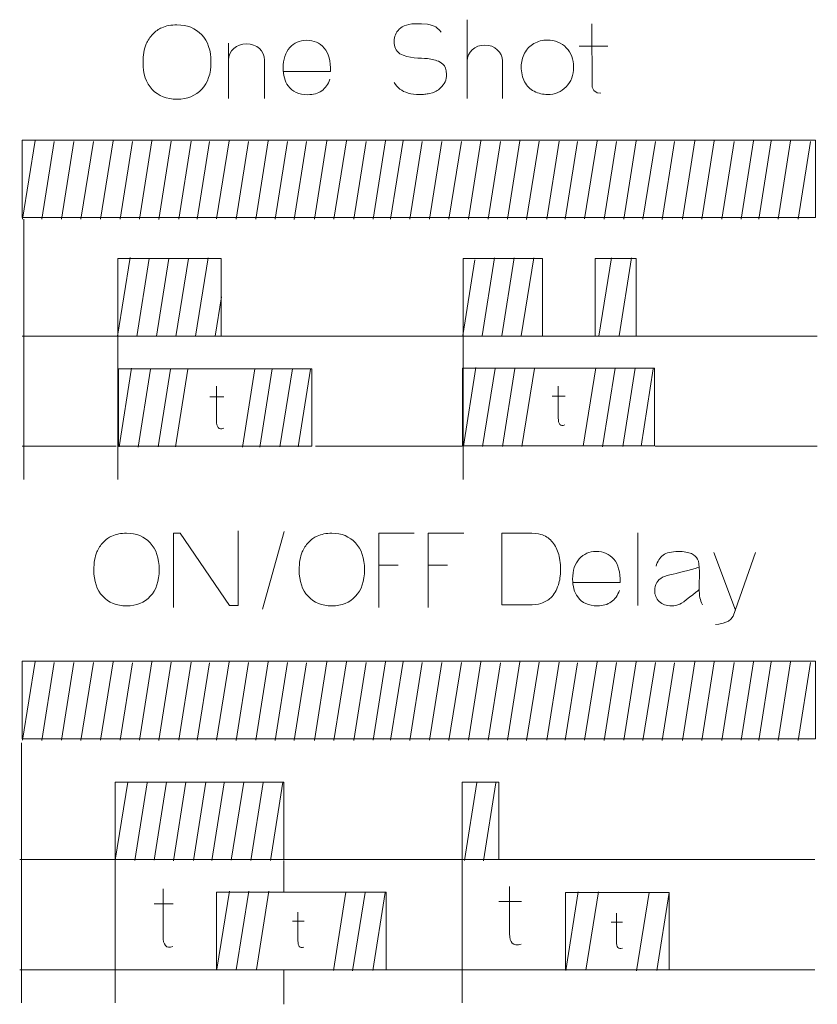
# Model space of a CAD drawing. Header units: millimetres. Extents: x 5 to 192, y 6 to 95.
# Tile 10 of 59: x 49 to 60, y 37 to 51. Entities that reach past the tile are written whole.
import ezdxf

# ---------------------------------------------------------------- set-up
doc = ezdxf.new("R2010")
doc.units = ezdxf.units.MM
doc.header["$MEASUREMENT"] = 0
doc.layers.add('Vrstva 1', color=7, linetype='Continuous')

msp = doc.modelspace()

# ---------------------------------------------------------------- linework, layer by layer
at = {"layer": 'Vrstva 1', "color": 250, "lineweight": 5}
for points, knots in [([(54.876, 50.662), (54.876, 50.662), (54.852, 50.695), (54.852, 50.695), (54.852, 50.695), (54.852, 50.695), (54.817, 50.726), (54.817, 50.726), (54.817, 50.726), (54.817, 50.726), (54.799, 50.739), (54.799, 50.739), (54.799, 50.739), (54.799, 50.739), (54.776, 50.75), (54.776, 50.75), (54.776, 50.75), (54.776, 50.75), (54.748, 50.761), (54.748, 50.761), (54.748, 50.761), (54.748, 50.761), (54.717, 50.77), (54.717, 50.77), (54.717, 50.77), (54.717, 50.77), (54.681, 50.777), (54.681, 50.777), (54.681, 50.777), (54.681, 50.777), (54.596, 50.786), (54.596, 50.786), (54.596, 50.786), (54.596, 50.786), (54.497, 50.786), (54.497, 50.786), (54.497, 50.786), (54.497, 50.786), (54.452, 50.782), (54.452, 50.782), (54.452, 50.782), (54.452, 50.782), (54.411, 50.775), (54.411, 50.775), (54.411, 50.775), (54.411, 50.775), (54.375, 50.765), (54.375, 50.765), (54.375, 50.765), (54.375, 50.765), (54.344, 50.753), (54.344, 50.753), (54.344, 50.753), (54.344, 50.753), (54.316, 50.74), (54.316, 50.74), (54.316, 50.74), (54.316, 50.74), (54.293, 50.725), (54.293, 50.725), (54.293, 50.725), (54.293, 50.725), (54.273, 50.708), (54.273, 50.708), (54.273, 50.708), (54.273, 50.708), (54.255, 50.688), (54.255, 50.688), (54.255, 50.688), (54.255, 50.688), (54.239, 50.668), (54.239, 50.668), (54.239, 50.668), (54.239, 50.668), (54.227, 50.648), (54.227, 50.648), (54.227, 50.648), (54.227, 50.648), (54.216, 50.627), (54.216, 50.627), (54.216, 50.627), (54.216, 50.627), (54.209, 50.606), (54.209, 50.606), (54.209, 50.606), (54.209, 50.606), (54.203, 50.583), (54.203, 50.583), (54.203, 50.583), (54.203, 50.583), (54.2, 50.558), (54.2, 50.558), (54.2, 50.558), (54.2, 50.558), (54.199, 50.531), (54.199, 50.531), (54.199, 50.531), (54.199, 50.531), (54.2, 50.501), (54.2, 50.501), (54.2, 50.501), (54.2, 50.501), (54.204, 50.475), (54.204, 50.475), (54.204, 50.475), (54.204, 50.475), (54.21, 50.451), (54.21, 50.451), (54.21, 50.451), (54.21, 50.451), (54.219, 50.429), (54.219, 50.429), (54.219, 50.429), (54.219, 50.429), (54.23, 50.409), (54.23, 50.409), (54.23, 50.409), (54.23, 50.409), (54.244, 50.39), (54.244, 50.39), (54.244, 50.39), (54.244, 50.39), (54.261, 50.371), (54.261, 50.371), (54.261, 50.371), (54.261, 50.371), (54.283, 50.353), (54.283, 50.353), (54.283, 50.353), (54.401, 50.28), (54.577, 50.294), (54.682, 50.282), (54.682, 50.282), (54.748, 50.268), (54.799, 50.263), (54.864, 50.232), (54.864, 50.232), (54.864, 50.232), (54.902, 50.203), (54.902, 50.203), (54.902, 50.203), (54.902, 50.203), (54.925, 50.176), (54.925, 50.176), (54.925, 50.176), (54.925, 50.176), (54.942, 50.144), (54.942, 50.144), (54.942, 50.144), (54.942, 50.144), (54.952, 50.103), (54.952, 50.103), (54.952, 50.103), (54.952, 50.103), (54.956, 50.052), (54.956, 50.052), (54.956, 50.052), (54.956, 50.052), (54.955, 50.024), (54.955, 50.024), (54.955, 50.024), (54.955, 50.024), (54.951, 49.998), (54.951, 49.998), (54.951, 49.998), (54.951, 49.998), (54.944, 49.972), (54.944, 49.972), (54.944, 49.972), (54.944, 49.972), (54.935, 49.948), (54.935, 49.948), (54.935, 49.948), (54.935, 49.948), (54.923, 49.924), (54.923, 49.924), (54.923, 49.924), (54.923, 49.924), (54.908, 49.901), (54.908, 49.901), (54.908, 49.901), (54.908, 49.901), (54.89, 49.877), (54.89, 49.877), (54.89, 49.877), (54.89, 49.877), (54.856, 49.843), (54.856, 49.843), (54.856, 49.843), (54.834, 49.826), (54.812, 49.813), (54.788, 49.801), (54.788, 49.801), (54.788, 49.801), (54.753, 49.788), (54.753, 49.788), (54.753, 49.788), (54.753, 49.788), (54.709, 49.777), (54.709, 49.777), (54.709, 49.777), (54.686, 49.772), (54.664, 49.769), (54.641, 49.766), (54.641, 49.766), (54.618, 49.765), (54.595, 49.763), (54.571, 49.763), (54.571, 49.763), (54.571, 49.763), (54.523, 49.764), (54.523, 49.764), (54.523, 49.764), (54.523, 49.764), (54.479, 49.768), (54.479, 49.768), (54.479, 49.768), (54.479, 49.768), (54.438, 49.775), (54.438, 49.775), (54.438, 49.775), (54.438, 49.775), (54.401, 49.784), (54.401, 49.784), (54.401, 49.784), (54.401, 49.784), (54.367, 49.795), (54.367, 49.795), (54.367, 49.795), (54.367, 49.795), (54.336, 49.809), (54.336, 49.809), (54.336, 49.809), (54.336, 49.809), (54.308, 49.825), (54.308, 49.825), (54.308, 49.825), (54.308, 49.825), (54.283, 49.842), (54.283, 49.842), (54.283, 49.842), (54.283, 49.842), (54.259, 49.862), (54.259, 49.862), (54.259, 49.862), (54.259, 49.862), (54.238, 49.883), (54.238, 49.883), (54.238, 49.883), (54.238, 49.883), (54.22, 49.906), (54.22, 49.906), (54.22, 49.906), (54.22, 49.906), (54.201, 49.935), (54.201, 49.935)], [0, 0, 0, 0, 0.015625, 0.015625, 0.015625, 0.015625, 0.03125, 0.03125, 0.03125, 0.03125, 0.046875, 0.046875, 0.046875, 0.046875, 0.0625, 0.0625, 0.0625, 0.0625, 0.078125, 0.078125, 0.078125, 0.078125, 0.09375, 0.09375, 0.09375, 0.09375, 0.109375, 0.109375, 0.109375, 0.109375, 0.125, 0.125, 0.125, 0.125, 0.140625, 0.140625, 0.140625, 0.140625, 0.15625, 0.15625, 0.15625, 0.15625, 0.171875, 0.171875, 0.171875, 0.171875, 0.1875, 0.1875, 0.1875, 0.1875, 0.203125, 0.203125, 0.203125, 0.203125, 0.21875, 0.21875, 0.21875, 0.21875, 0.234375, 0.234375, 0.234375, 0.234375, 0.25, 0.25, 0.25, 0.25, 0.265625, 0.265625, 0.265625, 0.265625, 0.28125, 0.28125, 0.28125, 0.28125, 0.296875, 0.296875, 0.296875, 0.296875, 0.3125, 0.3125, 0.3125, 0.3125, 0.328125, 0.328125, 0.328125, 0.328125, 0.34375, 0.34375, 0.34375, 0.34375, 0.359375, 0.359375, 0.359375, 0.359375, 0.375, 0.375, 0.375, 0.375, 0.390625, 0.390625, 0.390625, 0.390625, 0.40625, 0.40625, 0.40625, 0.40625, 0.421875, 0.421875, 0.421875, 0.421875, 0.4375, 0.4375, 0.4375, 0.4375, 0.453125, 0.453125, 0.453125, 0.453125, 0.46875, 0.46875, 0.46875, 0.46875, 0.484375, 0.484375, 0.484375, 0.484375, 0.5, 0.5, 0.5, 0.5, 0.515625, 0.515625, 0.515625, 0.515625, 0.53125, 0.53125, 0.53125, 0.53125, 0.546875, 0.546875, 0.546875, 0.546875, 0.5625, 0.5625, 0.5625, 0.5625, 0.578125, 0.578125, 0.578125, 0.578125, 0.59375, 0.59375, 0.59375, 0.59375, 0.609375, 0.609375, 0.609375, 0.609375, 0.625, 0.625, 0.625, 0.625, 0.640625, 0.640625, 0.640625, 0.640625, 0.65625, 0.65625, 0.65625, 0.65625, 0.671875, 0.671875, 0.671875, 0.671875, 0.6875, 0.6875, 0.6875, 0.6875, 0.703125, 0.703125, 0.703125, 0.703125, 0.71875, 0.71875, 0.71875, 0.71875, 0.734375, 0.734375, 0.734375, 0.734375, 0.75, 0.75, 0.75, 0.75, 0.765625, 0.765625, 0.765625, 0.765625, 0.78125, 0.78125, 0.78125, 0.78125, 0.796875, 0.796875, 0.796875, 0.796875, 0.8125, 0.8125, 0.8125, 0.8125, 0.828125, 0.828125, 0.828125, 0.828125, 0.84375, 0.84375, 0.84375, 0.84375, 0.859375, 0.859375, 0.859375, 0.859375, 0.875, 0.875, 0.875, 0.875, 0.890625, 0.890625, 0.890625, 0.890625, 0.90625, 0.90625, 0.90625, 0.90625, 0.921875, 0.921875, 0.921875, 0.921875, 0.9375, 0.9375, 0.9375, 0.9375, 0.953125, 0.953125, 0.953125, 0.953125, 0.96875, 0.96875, 0.96875, 0.96875, 0.984375, 0.984375, 0.984375, 0.984375, 1, 1, 1, 1]), ([(57.056, 50.786), (57.056, 50.786), (57.06, 49.869), (57.06, 49.869), (57.06, 49.869), (57.06, 49.869), (57.087, 49.822), (57.087, 49.822), (57.087, 49.822), (57.087, 49.822), (57.134, 49.789), (57.134, 49.789), (57.134, 49.789), (57.134, 49.789), (57.187, 49.782), (57.187, 49.782)], [0, 0, 0, 0, 0.25, 0.25, 0.25, 0.25, 0.5, 0.5, 0.5, 0.5, 0.75, 0.75, 0.75, 0.75, 1, 1, 1, 1]), ([(50.569, 50.226), (50.569, 50.332), (50.584, 50.421), (50.615, 50.493), (50.615, 50.493), (50.638, 50.545), (50.669, 50.593), (50.709, 50.635), (50.709, 50.635), (50.749, 50.677), (50.793, 50.708), (50.84, 50.728), (50.84, 50.728), (50.903, 50.756), (50.976, 50.769), (51.059, 50.769), (51.059, 50.769), (51.208, 50.769), (51.327, 50.722), (51.417, 50.627), (51.417, 50.627), (51.506, 50.532), (51.551, 50.4), (51.551, 50.231), (51.551, 50.231), (51.551, 50.064), (51.506, 49.933), (51.418, 49.838), (51.418, 49.838), (51.329, 49.744), (51.21, 49.696), (51.061, 49.696), (51.061, 49.696), (50.911, 49.696), (50.791, 49.743), (50.702, 49.837), (50.702, 49.837), (50.613, 49.932), (50.569, 50.061), (50.569, 50.226)], [0, 0, 0, 0, 0.1, 0.1, 0.1, 0.1, 0.2, 0.2, 0.2, 0.2, 0.3, 0.3, 0.3, 0.3, 0.4, 0.4, 0.4, 0.4, 0.5, 0.5, 0.5, 0.5, 0.6, 0.6, 0.6, 0.6, 0.7, 0.7, 0.7, 0.7, 0.8, 0.8, 0.8, 0.8, 0.9, 0.9, 0.9, 0.9, 1, 1, 1, 1]), ([(53.269, 49.983), (53.244, 49.91), (53.204, 49.855), (53.151, 49.817), (53.151, 49.817), (53.097, 49.779), (53.03, 49.76), (52.949, 49.76), (52.949, 49.76), (52.822, 49.76), (52.728, 49.803), (52.666, 49.888), (52.666, 49.888), (52.618, 49.956), (52.594, 50.043), (52.594, 50.147), (52.594, 50.147), (52.594, 50.272), (52.625, 50.369), (52.689, 50.44), (52.689, 50.44), (52.752, 50.511), (52.833, 50.546), (52.93, 50.546), (52.93, 50.546), (53.039, 50.546), (53.125, 50.509), (53.188, 50.435), (53.188, 50.435), (53.251, 50.361), (53.282, 50.248), (53.279, 50.095), (53.279, 50.095), (53.279, 50.095), (52.595, 50.095), (52.595, 50.095)], [0, 0, 0, 0, 0.111111, 0.111111, 0.111111, 0.111111, 0.222222, 0.222222, 0.222222, 0.222222, 0.333333, 0.333333, 0.333333, 0.333333, 0.444444, 0.444444, 0.444444, 0.444444, 0.555556, 0.555556, 0.555556, 0.555556, 0.666667, 0.666667, 0.666667, 0.666667, 0.777778, 0.777778, 0.777778, 0.777778, 0.888889, 0.888889, 0.888889, 0.888889, 1, 1, 1, 1]), ([(56.036, 50.167), (56.036, 50.232), (56.052, 50.297), (56.084, 50.358), (56.084, 50.358), (56.116, 50.42), (56.161, 50.467), (56.219, 50.5), (56.219, 50.5), (56.277, 50.532), (56.342, 50.549), (56.414, 50.549), (56.414, 50.549), (56.525, 50.549), (56.616, 50.512), (56.687, 50.438), (56.687, 50.438), (56.758, 50.364), (56.793, 50.271), (56.793, 50.158), (56.793, 50.158), (56.793, 50.044), (56.757, 49.95), (56.686, 49.875), (56.686, 49.875), (56.614, 49.8), (56.524, 49.763), (56.415, 49.763), (56.415, 49.763), (56.348, 49.763), (56.284, 49.778), (56.223, 49.81), (56.223, 49.81), (56.162, 49.841), (56.116, 49.886), (56.084, 49.947), (56.084, 49.947), (56.052, 50.007), (56.036, 50.08), (56.036, 50.167)], [0, 0, 0, 0, 0.1, 0.1, 0.1, 0.1, 0.2, 0.2, 0.2, 0.2, 0.3, 0.3, 0.3, 0.3, 0.4, 0.4, 0.4, 0.4, 0.5, 0.5, 0.5, 0.5, 0.6, 0.6, 0.6, 0.6, 0.7, 0.7, 0.7, 0.7, 0.8, 0.8, 0.8, 0.8, 0.9, 0.9, 0.9, 0.9, 1, 1, 1, 1]), ([(51.802, 50.26), (51.802, 50.39), (51.92, 50.496), (52.065, 50.496), (52.065, 50.496), (52.21, 50.496), (52.327, 50.39), (52.327, 50.26)], [0, 0, 0, 0, 0.5, 0.5, 0.5, 0.5, 1, 1, 1, 1]), ([(55.252, 50.248), (55.252, 50.374), (55.367, 50.478), (55.509, 50.478), (55.509, 50.478), (55.65, 50.478), (55.765, 50.374), (55.765, 50.248)], [0, 0, 0, 0, 0.5, 0.5, 0.5, 0.5, 1, 1, 1, 1]), ([(48.821, 47.984), (48.821, 47.984), (60.289, 47.984), (60.289, 47.984), (60.289, 47.984), (60.289, 47.984), (60.289, 49.103), (60.289, 49.103), (60.289, 49.103), (60.289, 49.103), (48.821, 49.103), (48.821, 49.103), (48.821, 49.103), (48.821, 49.103), (48.821, 47.984), (48.821, 47.984)], [0, 0, 0, 0, 0.25, 0.25, 0.25, 0.25, 0.5, 0.5, 0.5, 0.5, 0.75, 0.75, 0.75, 0.75, 1, 1, 1, 1]), ([(50.204, 46.274), (50.204, 46.274), (51.698, 46.274), (51.698, 46.274), (51.698, 46.274), (51.698, 46.274), (51.698, 47.393), (51.698, 47.393), (51.698, 47.393), (51.698, 47.393), (50.204, 47.393), (50.204, 47.393), (50.204, 47.393), (50.204, 47.393), (50.204, 46.274), (50.204, 46.274)], [0, 0, 0, 0, 0.25, 0.25, 0.25, 0.25, 0.5, 0.5, 0.5, 0.5, 0.75, 0.75, 0.75, 0.75, 1, 1, 1, 1]), ([(55.194, 46.274), (55.194, 46.274), (56.342, 46.274), (56.342, 46.274), (56.342, 46.274), (56.342, 46.274), (56.342, 47.393), (56.342, 47.393), (56.342, 47.393), (56.342, 47.393), (55.194, 47.393), (55.194, 47.393), (55.194, 47.393), (55.194, 47.393), (55.194, 46.274), (55.194, 46.274)], [0, 0, 0, 0, 0.25, 0.25, 0.25, 0.25, 0.5, 0.5, 0.5, 0.5, 0.75, 0.75, 0.75, 0.75, 1, 1, 1, 1]), ([(57.104, 46.274), (57.104, 46.274), (57.699, 46.274), (57.699, 46.274), (57.699, 46.274), (57.699, 46.274), (57.699, 47.393), (57.699, 47.393), (57.699, 47.393), (57.699, 47.393), (57.104, 47.393), (57.104, 47.393), (57.104, 47.393), (57.104, 47.393), (57.104, 46.274), (57.104, 46.274)], [0, 0, 0, 0, 0.25, 0.25, 0.25, 0.25, 0.5, 0.5, 0.5, 0.5, 0.75, 0.75, 0.75, 0.75, 1, 1, 1, 1]), ([(57.704, 46.274), (57.704, 46.274), (58.103, 46.274), (58.103, 46.274), (58.103, 46.274), (58.103, 46.274), (60.315, 46.274), (60.315, 46.274)], [0, 0, 0, 0, 0.5, 0.5, 0.5, 0.5, 1, 1, 1, 1]), ([(57.964, 45.808), (57.964, 45.808), (55.187, 45.808), (55.187, 45.808), (55.187, 45.808), (55.187, 45.808), (55.187, 44.69), (55.187, 44.69), (55.187, 44.69), (55.187, 44.69), (57.964, 44.69), (57.964, 44.69), (57.964, 44.69), (57.964, 44.69), (57.964, 45.808), (57.964, 45.808)], [0, 0, 0, 0, 0.25, 0.25, 0.25, 0.25, 0.5, 0.5, 0.5, 0.5, 0.75, 0.75, 0.75, 0.75, 1, 1, 1, 1]), ([(53.008, 45.802), (53.008, 45.802), (50.212, 45.802), (50.212, 45.802), (50.212, 45.802), (50.212, 45.802), (50.212, 44.684), (50.212, 44.684), (50.212, 44.684), (50.212, 44.684), (53.008, 44.684), (53.008, 44.684), (53.008, 44.684), (53.008, 44.684), (53.008, 45.802), (53.008, 45.802)], [0, 0, 0, 0, 0.25, 0.25, 0.25, 0.25, 0.5, 0.5, 0.5, 0.5, 0.75, 0.75, 0.75, 0.75, 1, 1, 1, 1]), ([(51.631, 45.551), (51.631, 45.551), (51.631, 45.052), (51.631, 45.052), (51.631, 45.052), (51.631, 44.962), (51.661, 44.912), (51.735, 44.942)], [0, 0, 0, 0, 0.5, 0.5, 0.5, 0.5, 1, 1, 1, 1]), ([(56.571, 45.552), (56.571, 45.552), (56.571, 45.09), (56.571, 45.09), (56.571, 45.09), (56.571, 45.007), (56.599, 44.961), (56.667, 44.989)], [0, 0, 0, 0, 0.5, 0.5, 0.5, 0.5, 1, 1, 1, 1]), ([(49.858, 42.894), (49.858, 42.997), (49.873, 43.084), (49.903, 43.154), (49.903, 43.154), (49.925, 43.206), (49.955, 43.252), (49.993, 43.293), (49.993, 43.293), (50.032, 43.334), (50.074, 43.365), (50.119, 43.385), (50.119, 43.385), (50.18, 43.411), (50.25, 43.425), (50.329, 43.425), (50.329, 43.425), (50.473, 43.425), (50.587, 43.378), (50.673, 43.286), (50.673, 43.286), (50.759, 43.193), (50.802, 43.064), (50.802, 42.899), (50.802, 42.899), (50.802, 42.735), (50.76, 42.607), (50.674, 42.514), (50.674, 42.514), (50.589, 42.422), (50.475, 42.376), (50.332, 42.376), (50.332, 42.376), (50.187, 42.376), (50.072, 42.422), (49.986, 42.514), (49.986, 42.514), (49.901, 42.606), (49.858, 42.733), (49.858, 42.894)], [0, 0, 0, 0, 0.1, 0.1, 0.1, 0.1, 0.2, 0.2, 0.2, 0.2, 0.3, 0.3, 0.3, 0.3, 0.4, 0.4, 0.4, 0.4, 0.5, 0.5, 0.5, 0.5, 0.6, 0.6, 0.6, 0.6, 0.7, 0.7, 0.7, 0.7, 0.8, 0.8, 0.8, 0.8, 0.9, 0.9, 0.9, 0.9, 1, 1, 1, 1]), ([(51.008, 42.352), (51.008, 42.352), (51.008, 43.425), (51.008, 43.425), (51.008, 43.425), (51.008, 43.425), (51.108, 43.424), (51.108, 43.424), (51.108, 43.424), (51.108, 43.424), (51.82, 42.38), (51.82, 42.38), (51.82, 42.38), (51.82, 42.38), (51.944, 42.38), (51.944, 42.38), (51.944, 42.38), (51.944, 42.38), (51.944, 43.461), (51.944, 43.461)], [0, 0, 0, 0, 0.2, 0.2, 0.2, 0.2, 0.4, 0.4, 0.4, 0.4, 0.6, 0.6, 0.6, 0.6, 0.8, 0.8, 0.8, 0.8, 1, 1, 1, 1]), ([(52.826, 42.894), (52.826, 42.997), (52.84, 43.084), (52.87, 43.154), (52.87, 43.154), (52.892, 43.206), (52.922, 43.252), (52.961, 43.293), (52.961, 43.293), (52.999, 43.334), (53.041, 43.365), (53.086, 43.385), (53.086, 43.385), (53.147, 43.411), (53.217, 43.425), (53.296, 43.425), (53.296, 43.425), (53.44, 43.425), (53.554, 43.378), (53.641, 43.286), (53.641, 43.286), (53.727, 43.193), (53.77, 43.064), (53.77, 42.899), (53.77, 42.899), (53.77, 42.735), (53.727, 42.607), (53.641, 42.514), (53.641, 42.514), (53.556, 42.422), (53.442, 42.376), (53.299, 42.376), (53.299, 42.376), (53.154, 42.376), (53.039, 42.422), (52.954, 42.514), (52.954, 42.514), (52.868, 42.606), (52.826, 42.733), (52.826, 42.894)], [0, 0, 0, 0, 0.1, 0.1, 0.1, 0.1, 0.2, 0.2, 0.2, 0.2, 0.3, 0.3, 0.3, 0.3, 0.4, 0.4, 0.4, 0.4, 0.5, 0.5, 0.5, 0.5, 0.6, 0.6, 0.6, 0.6, 0.7, 0.7, 0.7, 0.7, 0.8, 0.8, 0.8, 0.8, 0.9, 0.9, 0.9, 0.9, 1, 1, 1, 1]), ([(53.975, 42.352), (53.975, 42.352), (53.975, 43.425), (53.975, 43.425), (53.975, 43.425), (53.975, 43.425), (54.49, 43.427), (54.49, 43.427)], [0, 0, 0, 0, 0.5, 0.5, 0.5, 0.5, 1, 1, 1, 1]), ([(54.688, 42.352), (54.688, 42.352), (54.688, 43.425), (54.688, 43.425), (54.688, 43.425), (54.688, 43.425), (55.204, 43.427), (55.204, 43.427)], [0, 0, 0, 0, 0.5, 0.5, 0.5, 0.5, 1, 1, 1, 1]), ([(55.755, 43.427), (55.755, 43.427), (56.128, 43.427), (56.128, 43.427), (56.128, 43.427), (56.213, 43.427), (56.277, 43.421), (56.321, 43.408), (56.321, 43.408), (56.381, 43.39), (56.431, 43.358), (56.474, 43.312), (56.474, 43.312), (56.516, 43.266), (56.548, 43.21), (56.571, 43.144), (56.571, 43.144), (56.592, 43.077), (56.604, 42.996), (56.604, 42.898), (56.604, 42.898), (56.604, 42.813), (56.593, 42.739), (56.572, 42.678), (56.572, 42.678), (56.547, 42.602), (56.511, 42.541), (56.464, 42.494), (56.464, 42.494), (56.429, 42.459), (56.381, 42.431), (56.32, 42.411), (56.32, 42.411), (56.275, 42.397), (56.215, 42.389), (56.139, 42.389), (56.139, 42.389), (56.139, 42.389), (55.755, 42.389), (55.755, 42.389), (55.755, 42.389), (55.755, 42.389), (55.755, 43.427), (55.755, 43.427)], [0, 0, 0, 0, 0.090909, 0.090909, 0.090909, 0.090909, 0.181818, 0.181818, 0.181818, 0.181818, 0.272727, 0.272727, 0.272727, 0.272727, 0.363636, 0.363636, 0.363636, 0.363636, 0.454545, 0.454545, 0.454545, 0.454545, 0.545455, 0.545455, 0.545455, 0.545455, 0.636364, 0.636364, 0.636364, 0.636364, 0.727273, 0.727273, 0.727273, 0.727273, 0.818182, 0.818182, 0.818182, 0.818182, 0.909091, 0.909091, 0.909091, 0.909091, 1, 1, 1, 1]), ([(57.454, 42.599), (57.429, 42.526), (57.39, 42.471), (57.337, 42.433), (57.337, 42.433), (57.283, 42.394), (57.216, 42.376), (57.135, 42.376), (57.135, 42.376), (57.008, 42.376), (56.913, 42.418), (56.852, 42.504), (56.852, 42.504), (56.804, 42.572), (56.779, 42.659), (56.779, 42.763), (56.779, 42.763), (56.779, 42.887), (56.811, 42.985), (56.875, 43.056), (56.875, 43.056), (56.938, 43.126), (57.019, 43.161), (57.116, 43.161), (57.116, 43.161), (57.225, 43.161), (57.311, 43.124), (57.374, 43.05), (57.374, 43.05), (57.437, 42.977), (57.467, 42.863), (57.465, 42.711), (57.465, 42.711), (57.465, 42.711), (56.781, 42.711), (56.781, 42.711)], [0, 0, 0, 0, 0.111111, 0.111111, 0.111111, 0.111111, 0.222222, 0.222222, 0.222222, 0.222222, 0.333333, 0.333333, 0.333333, 0.333333, 0.444444, 0.444444, 0.444444, 0.444444, 0.555556, 0.555556, 0.555556, 0.555556, 0.666667, 0.666667, 0.666667, 0.666667, 0.777778, 0.777778, 0.777778, 0.777778, 0.888889, 0.888889, 0.888889, 0.888889, 1, 1, 1, 1]), ([(57.985, 42.948), (58.005, 43.02), (58.039, 43.074), (58.087, 43.109), (58.087, 43.109), (58.136, 43.144), (58.207, 43.161), (58.303, 43.161), (58.303, 43.161), (58.389, 43.161), (58.454, 43.151), (58.496, 43.13), (58.496, 43.13), (58.538, 43.109), (58.568, 43.082), (58.585, 43.05), (58.585, 43.05), (58.603, 43.017), (58.611, 42.958), (58.611, 42.872), (58.611, 42.872), (58.611, 42.872), (58.609, 42.639), (58.609, 42.639), (58.609, 42.639), (58.609, 42.573), (58.612, 42.525), (58.619, 42.493), (58.619, 42.493), (58.625, 42.462), (58.637, 42.428), (58.654, 42.392)], [0, 0, 0, 0, 0.125, 0.125, 0.125, 0.125, 0.25, 0.25, 0.25, 0.25, 0.375, 0.375, 0.375, 0.375, 0.5, 0.5, 0.5, 0.5, 0.625, 0.625, 0.625, 0.625, 0.75, 0.75, 0.75, 0.75, 0.875, 0.875, 0.875, 0.875, 1, 1, 1, 1]), ([(59.424, 43.149), (59.424, 43.149), (59.098, 42.225), (59.098, 42.225), (59.098, 42.225), (59.098, 42.225), (59.067, 42.183), (59.067, 42.183), (59.067, 42.183), (59.067, 42.183), (59.031, 42.156), (59.031, 42.156), (59.031, 42.156), (59.031, 42.156), (58.993, 42.139), (58.993, 42.139), (58.993, 42.139), (58.993, 42.139), (58.955, 42.125), (58.955, 42.125), (58.955, 42.125), (58.955, 42.125), (58.893, 42.112), (58.893, 42.112), (58.893, 42.112), (58.893, 42.112), (58.846, 42.107), (58.846, 42.107)], [0, 0, 0, 0, 0.142857, 0.142857, 0.142857, 0.142857, 0.285714, 0.285714, 0.285714, 0.285714, 0.428571, 0.428571, 0.428571, 0.428571, 0.571429, 0.571429, 0.571429, 0.571429, 0.714286, 0.714286, 0.714286, 0.714286, 0.857143, 0.857143, 0.857143, 0.857143, 1, 1, 1, 1]), ([(58.607, 42.611), (58.574, 42.578), (58.367, 42.417), (58.33, 42.4), (58.33, 42.4), (58.292, 42.384), (58.252, 42.376), (58.209, 42.376), (58.209, 42.376), (58.133, 42.376), (58.074, 42.397), (58.03, 42.438), (58.03, 42.438), (57.987, 42.48), (57.965, 42.534), (57.965, 42.598), (57.965, 42.598), (57.965, 42.64), (57.975, 42.678), (57.995, 42.711), (57.995, 42.711), (58.014, 42.745), (58.042, 42.77), (58.078, 42.788), (58.078, 42.788), (58.113, 42.805), (58.165, 42.821), (58.232, 42.834), (58.232, 42.834), (58.323, 42.852), (58.574, 42.922), (58.609, 42.937)], [0, 0, 0, 0, 0.125, 0.125, 0.125, 0.125, 0.25, 0.25, 0.25, 0.25, 0.375, 0.375, 0.375, 0.375, 0.5, 0.5, 0.5, 0.5, 0.625, 0.625, 0.625, 0.625, 0.75, 0.75, 0.75, 0.75, 0.875, 0.875, 0.875, 0.875, 1, 1, 1, 1]), ([(48.821, 40.457), (48.821, 40.457), (60.289, 40.457), (60.289, 40.457), (60.289, 40.457), (60.289, 40.457), (60.289, 41.576), (60.289, 41.576), (60.289, 41.576), (60.289, 41.576), (48.821, 41.576), (48.821, 41.576), (48.821, 41.576), (48.821, 41.576), (48.821, 40.457), (48.821, 40.457)], [0, 0, 0, 0, 0.25, 0.25, 0.25, 0.25, 0.5, 0.5, 0.5, 0.5, 0.75, 0.75, 0.75, 0.75, 1, 1, 1, 1]), ([(50.167, 38.71), (50.167, 38.71), (52.605, 38.71), (52.605, 38.71), (52.605, 38.71), (52.605, 38.71), (52.605, 39.829), (52.605, 39.829), (52.605, 39.829), (52.605, 39.829), (50.167, 39.829), (50.167, 39.829), (50.167, 39.829), (50.167, 39.829), (50.167, 38.71), (50.167, 38.71)], [0, 0, 0, 0, 0.25, 0.25, 0.25, 0.25, 0.5, 0.5, 0.5, 0.5, 0.75, 0.75, 0.75, 0.75, 1, 1, 1, 1]), ([(55.183, 38.71), (55.183, 38.71), (55.711, 38.71), (55.711, 38.71), (55.711, 38.71), (55.711, 38.71), (55.711, 39.829), (55.711, 39.829), (55.711, 39.829), (55.711, 39.829), (55.183, 39.829), (55.183, 39.829), (55.183, 39.829), (55.183, 39.829), (55.183, 38.71), (55.183, 38.71)], [0, 0, 0, 0, 0.25, 0.25, 0.25, 0.25, 0.5, 0.5, 0.5, 0.5, 0.75, 0.75, 0.75, 0.75, 1, 1, 1, 1]), ([(52.608, 38.71), (52.608, 38.71), (54.706, 38.71), (54.706, 38.71), (54.706, 38.71), (54.706, 38.71), (55.182, 38.71), (55.182, 38.71)], [0, 0, 0, 0, 0.5, 0.5, 0.5, 0.5, 1, 1, 1, 1]), ([(50.859, 38.286), (50.859, 38.286), (50.859, 37.605), (50.859, 37.605), (50.859, 37.605), (50.859, 37.482), (50.899, 37.413), (51, 37.455)], [0, 0, 0, 0, 0.5, 0.5, 0.5, 0.5, 1, 1, 1, 1]), ([(55.867, 38.32), (55.867, 38.32), (55.867, 37.639), (55.867, 37.639), (55.867, 37.639), (55.867, 37.517), (55.915, 37.448), (56.037, 37.489)], [0, 0, 0, 0, 0.5, 0.5, 0.5, 0.5, 1, 1, 1, 1]), ([(54.084, 37.12), (54.084, 37.12), (54.084, 38.241), (54.084, 38.241), (54.084, 38.241), (54.084, 38.241), (51.63, 38.241), (51.63, 38.241), (51.63, 38.241), (51.63, 38.241), (51.63, 37.12), (51.63, 37.12), (51.63, 37.12), (51.63, 37.12), (54.084, 37.12), (54.084, 37.12)], [0, 0, 0, 0, 0.25, 0.25, 0.25, 0.25, 0.5, 0.5, 0.5, 0.5, 0.75, 0.75, 0.75, 0.75, 1, 1, 1, 1]), ([(58.176, 38.233), (58.176, 38.233), (58.176, 37.119), (58.176, 37.119), (58.176, 37.119), (58.176, 37.119), (56.674, 37.119), (56.674, 37.119), (56.674, 37.119), (56.674, 37.119), (56.674, 38.233), (56.674, 38.233), (56.674, 38.233), (56.674, 38.233), (58.176, 38.233), (58.176, 38.233)], [0, 0, 0, 0, 0.25, 0.25, 0.25, 0.25, 0.5, 0.5, 0.5, 0.5, 0.75, 0.75, 0.75, 0.75, 1, 1, 1, 1]), ([(52.808, 37.949), (52.808, 37.949), (52.808, 37.537), (52.808, 37.537), (52.808, 37.537), (52.808, 37.463), (52.832, 37.422), (52.893, 37.447)], [0, 0, 0, 0, 0.5, 0.5, 0.5, 0.5, 1, 1, 1, 1]), ([(57.413, 37.934), (57.413, 37.934), (57.413, 37.522), (57.413, 37.522), (57.413, 37.522), (57.413, 37.448), (57.437, 37.406), (57.499, 37.431)], [0, 0, 0, 0, 0.5, 0.5, 0.5, 0.5, 1, 1, 1, 1])]:
    msp.add_open_spline(points, degree=3, knots=knots, dxfattribs=at)
for points in [[(55.252, 50.844), (55.252, 50.844), (55.252, 49.707), (55.252, 49.707)], [(51.802, 50.503), (51.802, 50.503), (51.802, 49.707), (51.802, 49.707)], [(56.875, 50.46), (56.875, 50.46), (57.288, 50.46), (57.288, 50.46)], [(52.327, 50.268), (52.327, 50.268), (52.327, 49.707), (52.327, 49.707)], [(55.766, 50.256), (55.766, 50.256), (55.766, 49.707), (55.766, 49.707)], [(49.009, 49.099), (49.009, 49.099), (48.829, 47.964), (48.829, 47.964)], [(49.286, 49.086), (49.286, 49.086), (49.107, 47.96), (49.107, 47.96)], [(49.571, 49.086), (49.571, 49.086), (49.392, 47.962), (49.392, 47.962)], [(49.855, 49.086), (49.855, 49.086), (49.671, 47.96), (49.671, 47.96)], [(50.136, 49.095), (50.136, 49.095), (49.956, 47.964), (49.956, 47.964)], [(50.417, 49.082), (50.417, 49.082), (50.239, 47.962), (50.239, 47.962)], [(50.698, 49.095), (50.698, 49.095), (50.518, 47.964), (50.518, 47.964)], [(50.976, 49.091), (50.976, 49.091), (50.796, 47.957), (50.796, 47.957)], [(51.267, 49.091), (51.267, 49.091), (51.088, 47.962), (51.088, 47.962)], [(51.529, 49.082), (51.529, 49.082), (51.352, 47.963), (51.352, 47.963)], [(51.815, 49.095), (51.815, 49.095), (51.631, 47.965), (51.631, 47.965)], [(52.093, 49.086), (52.093, 49.086), (51.915, 47.96), (51.915, 47.96)], [(52.378, 49.095), (52.378, 49.095), (52.198, 47.961), (52.198, 47.961)], [(52.655, 49.086), (52.655, 49.086), (52.477, 47.96), (52.477, 47.96)], [(52.933, 49.082), (52.933, 49.082), (52.755, 47.957), (52.755, 47.957)], [(53.227, 49.095), (53.227, 49.095), (53.047, 47.96), (53.047, 47.96)], [(53.508, 49.095), (53.508, 49.095), (53.328, 47.96), (53.328, 47.96)], [(53.795, 49.086), (53.795, 49.086), (53.616, 47.96), (53.616, 47.96)], [(54.075, 49.095), (54.075, 49.095), (53.895, 47.964), (53.895, 47.964)], [(54.327, 49.099), (54.327, 49.099), (54.147, 47.964), (54.147, 47.964)], [(54.604, 49.086), (54.604, 49.086), (54.425, 47.96), (54.425, 47.96)], [(54.889, 49.086), (54.889, 49.086), (54.711, 47.962), (54.711, 47.962)], [(55.173, 49.086), (55.173, 49.086), (54.989, 47.96), (54.989, 47.96)], [(55.454, 49.095), (55.454, 49.095), (55.275, 47.964), (55.275, 47.964)], [(55.735, 49.082), (55.735, 49.082), (55.557, 47.962), (55.557, 47.962)], [(56.016, 49.095), (56.016, 49.095), (55.837, 47.964), (55.837, 47.964)], [(56.294, 49.091), (56.294, 49.091), (56.114, 47.957), (56.114, 47.957)], [(56.585, 49.091), (56.585, 49.091), (56.406, 47.962), (56.406, 47.962)], [(56.848, 49.082), (56.848, 49.082), (56.67, 47.963), (56.67, 47.963)], [(57.134, 49.095), (57.134, 49.095), (56.949, 47.965), (56.949, 47.965)], [(57.412, 49.086), (57.412, 49.086), (57.233, 47.96), (57.233, 47.96)], [(57.696, 49.095), (57.696, 49.095), (57.517, 47.961), (57.517, 47.961)], [(57.974, 49.086), (57.974, 49.086), (57.795, 47.96), (57.795, 47.96)], [(58.252, 49.082), (58.252, 49.082), (58.074, 47.957), (58.074, 47.957)], [(58.545, 49.095), (58.545, 49.095), (58.365, 47.96), (58.365, 47.96)], [(58.826, 49.095), (58.826, 49.095), (58.646, 47.96), (58.646, 47.96)], [(59.113, 49.086), (59.113, 49.086), (58.934, 47.96), (58.934, 47.96)], [(59.393, 49.095), (59.393, 49.095), (59.214, 47.964), (59.214, 47.964)], [(59.648, 49.095), (59.648, 49.095), (59.469, 47.96), (59.469, 47.96)], [(59.929, 49.095), (59.929, 49.095), (59.75, 47.96), (59.75, 47.96)], [(60.216, 49.086), (60.216, 49.086), (60.037, 47.96), (60.037, 47.96)], [(48.847, 47.963), (48.847, 47.963), (48.847, 44.203), (48.847, 44.203)], [(50.381, 47.407), (50.381, 47.407), (50.201, 46.272), (50.201, 46.272)], [(50.658, 47.395), (50.658, 47.395), (50.479, 46.268), (50.479, 46.268)], [(50.943, 47.395), (50.943, 47.395), (50.765, 46.27), (50.765, 46.27)], [(51.227, 47.395), (51.227, 47.395), (51.043, 46.269), (51.043, 46.269)], [(51.508, 47.403), (51.508, 47.403), (51.329, 46.272), (51.329, 46.272)], [(55.365, 47.374), (55.365, 47.374), (55.191, 46.28), (55.191, 46.28)], [(55.648, 47.402), (55.648, 47.402), (55.47, 46.275), (55.47, 46.275)], [(55.934, 47.402), (55.934, 47.402), (55.755, 46.278), (55.755, 46.278)], [(56.218, 47.402), (56.218, 47.402), (56.033, 46.276), (56.033, 46.276)], [(57.339, 47.406), (57.339, 47.406), (57.159, 46.272), (57.159, 46.272)], [(57.63, 47.406), (57.63, 47.406), (57.451, 46.278), (57.451, 46.278)], [(51.702, 46.841), (51.702, 46.841), (51.611, 46.27), (51.611, 46.27)], [(48.824, 46.274), (48.824, 46.274), (50.199, 46.274), (50.199, 46.274)], [(50.204, 46.264), (50.204, 46.264), (50.204, 44.203), (50.204, 44.203)], [(51.697, 46.274), (51.697, 46.274), (55.197, 46.274), (55.197, 46.274)], [(55.194, 46.264), (55.194, 46.264), (55.194, 44.203), (55.194, 44.203)], [(56.342, 46.274), (56.342, 46.274), (57.104, 46.274), (57.104, 46.274)], [(50.402, 45.81), (50.402, 45.81), (50.222, 44.674), (50.222, 44.674)], [(55.38, 45.817), (55.38, 45.817), (55.2, 44.682), (55.2, 44.682)], [(55.657, 45.805), (55.657, 45.805), (55.478, 44.678), (55.478, 44.678)], [(55.942, 45.805), (55.942, 45.805), (55.764, 44.68), (55.764, 44.68)], [(56.226, 45.805), (56.226, 45.805), (56.042, 44.679), (56.042, 44.679)], [(57.113, 45.813), (57.113, 45.813), (56.933, 44.682), (56.933, 44.682)], [(57.391, 45.809), (57.391, 45.809), (57.211, 44.675), (57.211, 44.675)], [(57.682, 45.809), (57.682, 45.809), (57.503, 44.68), (57.503, 44.68)], [(50.679, 45.797), (50.679, 45.797), (50.5, 44.67), (50.5, 44.67)], [(50.965, 45.797), (50.965, 45.797), (50.786, 44.672), (50.786, 44.672)], [(51.215, 45.797), (51.215, 45.797), (51.037, 44.672), (51.037, 44.672)], [(52.185, 45.801), (52.185, 45.801), (52.005, 44.667), (52.005, 44.667)], [(52.435, 45.801), (52.435, 45.801), (52.256, 44.667), (52.256, 44.667)], [(52.727, 45.801), (52.727, 45.801), (52.547, 44.672), (52.547, 44.672)], [(52.989, 45.793), (52.989, 45.793), (52.812, 44.673), (52.812, 44.673)], [(57.944, 45.801), (57.944, 45.801), (57.767, 44.681), (57.767, 44.681)], [(51.536, 45.394), (51.536, 45.394), (51.738, 45.394), (51.738, 45.394)], [(56.483, 45.407), (56.483, 45.407), (56.67, 45.407), (56.67, 45.407)], [(48.823, 44.684), (48.823, 44.684), (50.181, 44.684), (50.181, 44.684)], [(53.061, 44.684), (53.061, 44.684), (55.183, 44.684), (55.183, 44.684)], [(57.973, 44.684), (57.973, 44.684), (60.315, 44.684), (60.315, 44.684)], [(52.295, 42.329), (52.295, 42.329), (52.609, 43.448), (52.609, 43.448)], [(57.722, 43.43), (57.722, 43.43), (57.722, 42.383), (57.722, 42.383)], [(58.82, 43.145), (58.82, 43.145), (59.131, 42.315), (59.131, 42.315)], [(53.975, 42.966), (53.975, 42.966), (54.256, 42.966), (54.256, 42.966)], [(54.688, 42.966), (54.688, 42.966), (54.969, 42.966), (54.969, 42.966)], [(49.009, 41.572), (49.009, 41.572), (48.829, 40.437), (48.829, 40.437)], [(49.286, 41.559), (49.286, 41.559), (49.107, 40.433), (49.107, 40.433)], [(49.571, 41.559), (49.571, 41.559), (49.392, 40.435), (49.392, 40.435)], [(49.855, 41.559), (49.855, 41.559), (49.671, 40.433), (49.671, 40.433)], [(50.136, 41.568), (50.136, 41.568), (49.956, 40.437), (49.956, 40.437)], [(50.417, 41.555), (50.417, 41.555), (50.239, 40.435), (50.239, 40.435)], [(50.698, 41.568), (50.698, 41.568), (50.518, 40.437), (50.518, 40.437)], [(50.976, 41.564), (50.976, 41.564), (50.796, 40.43), (50.796, 40.43)], [(51.267, 41.564), (51.267, 41.564), (51.088, 40.435), (51.088, 40.435)], [(51.529, 41.555), (51.529, 41.555), (51.352, 40.436), (51.352, 40.436)], [(51.815, 41.568), (51.815, 41.568), (51.631, 40.438), (51.631, 40.438)], [(52.093, 41.559), (52.093, 41.559), (51.915, 40.433), (51.915, 40.433)], [(52.378, 41.568), (52.378, 41.568), (52.198, 40.434), (52.198, 40.434)], [(52.655, 41.559), (52.655, 41.559), (52.477, 40.433), (52.477, 40.433)], [(52.933, 41.555), (52.933, 41.555), (52.755, 40.43), (52.755, 40.43)], [(53.227, 41.568), (53.227, 41.568), (53.047, 40.433), (53.047, 40.433)], [(53.508, 41.568), (53.508, 41.568), (53.328, 40.433), (53.328, 40.433)], [(53.795, 41.559), (53.795, 41.559), (53.616, 40.433), (53.616, 40.433)], [(54.075, 41.568), (54.075, 41.568), (53.895, 40.437), (53.895, 40.437)], [(54.327, 41.572), (54.327, 41.572), (54.147, 40.437), (54.147, 40.437)], [(54.604, 41.559), (54.604, 41.559), (54.425, 40.433), (54.425, 40.433)], [(54.889, 41.559), (54.889, 41.559), (54.711, 40.435), (54.711, 40.435)], [(55.173, 41.559), (55.173, 41.559), (54.989, 40.433), (54.989, 40.433)], [(55.454, 41.568), (55.454, 41.568), (55.275, 40.437), (55.275, 40.437)], [(55.735, 41.555), (55.735, 41.555), (55.557, 40.435), (55.557, 40.435)], [(56.016, 41.568), (56.016, 41.568), (55.837, 40.437), (55.837, 40.437)], [(56.294, 41.564), (56.294, 41.564), (56.114, 40.43), (56.114, 40.43)], [(56.585, 41.564), (56.585, 41.564), (56.406, 40.435), (56.406, 40.435)], [(56.848, 41.555), (56.848, 41.555), (56.67, 40.436), (56.67, 40.436)], [(57.134, 41.568), (57.134, 41.568), (56.949, 40.438), (56.949, 40.438)], [(57.412, 41.559), (57.412, 41.559), (57.233, 40.433), (57.233, 40.433)], [(57.696, 41.568), (57.696, 41.568), (57.517, 40.434), (57.517, 40.434)], [(57.974, 41.559), (57.974, 41.559), (57.795, 40.433), (57.795, 40.433)], [(58.252, 41.555), (58.252, 41.555), (58.074, 40.43), (58.074, 40.43)], [(58.545, 41.568), (58.545, 41.568), (58.365, 40.433), (58.365, 40.433)], [(58.826, 41.568), (58.826, 41.568), (58.646, 40.433), (58.646, 40.433)], [(59.113, 41.559), (59.113, 41.559), (58.934, 40.433), (58.934, 40.433)], [(59.393, 41.568), (59.393, 41.568), (59.214, 40.437), (59.214, 40.437)], [(59.648, 41.568), (59.648, 41.568), (59.469, 40.433), (59.469, 40.433)], [(59.929, 41.568), (59.929, 41.568), (59.75, 40.433), (59.75, 40.433)], [(60.216, 41.559), (60.216, 41.559), (60.037, 40.433), (60.037, 40.433)], [(48.81, 40.399), (48.81, 40.399), (48.81, 36.639), (48.81, 36.639)], [(50.348, 39.831), (50.348, 39.831), (50.168, 38.7), (50.168, 38.7)], [(50.91, 39.831), (50.91, 39.831), (50.73, 38.7), (50.73, 38.7)], [(52.028, 39.831), (52.028, 39.831), (51.843, 38.701), (51.843, 38.701)], [(52.59, 39.831), (52.59, 39.831), (52.411, 38.697), (52.411, 38.697)], [(50.629, 39.818), (50.629, 39.818), (50.451, 38.698), (50.451, 38.698)], [(51.188, 39.827), (51.188, 39.827), (51.008, 38.693), (51.008, 38.693)], [(51.479, 39.827), (51.479, 39.827), (51.3, 38.698), (51.3, 38.698)], [(51.741, 39.818), (51.741, 39.818), (51.564, 38.699), (51.564, 38.699)], [(52.306, 39.823), (52.306, 39.823), (52.127, 38.696), (52.127, 38.696)], [(55.392, 39.823), (55.392, 39.823), (55.214, 38.696), (55.214, 38.696)], [(55.67, 39.818), (55.67, 39.818), (55.492, 38.693), (55.492, 38.693)], [(48.787, 38.71), (48.787, 38.71), (50.163, 38.71), (50.163, 38.71)], [(50.168, 38.701), (50.168, 38.701), (50.168, 36.639), (50.168, 36.639)], [(52.605, 38.699), (52.605, 38.699), (52.605, 38.249), (52.605, 38.249)], [(55.184, 38.701), (55.184, 38.701), (55.184, 36.639), (55.184, 36.639)], [(55.713, 38.71), (55.713, 38.71), (60.279, 38.71), (60.279, 38.71)], [(51.817, 38.256), (51.817, 38.256), (51.638, 37.125), (51.638, 37.125)], [(52.096, 38.252), (52.096, 38.252), (51.916, 37.118), (51.916, 37.118)], [(52.387, 38.252), (52.387, 38.252), (52.208, 37.123), (52.208, 37.123)], [(53.5, 38.241), (53.5, 38.241), (53.321, 37.11), (53.321, 37.11)], [(53.778, 38.237), (53.778, 38.237), (53.599, 37.103), (53.599, 37.103)], [(54.07, 38.237), (54.07, 38.237), (53.89, 37.108), (53.89, 37.108)], [(56.859, 38.244), (56.859, 38.244), (56.68, 37.11), (56.68, 37.11)], [(57.151, 38.244), (57.151, 38.244), (56.971, 37.115), (56.971, 37.115)], [(57.884, 38.237), (57.884, 38.237), (57.704, 37.103), (57.704, 37.103)], [(58.175, 38.237), (58.175, 38.237), (57.996, 37.108), (57.996, 37.108)], [(50.729, 38.072), (50.729, 38.072), (51.005, 38.072), (51.005, 38.072)], [(55.712, 38.107), (55.712, 38.107), (56.041, 38.107), (56.041, 38.107)], [(52.729, 37.82), (52.729, 37.82), (52.896, 37.82), (52.896, 37.82)], [(57.334, 37.805), (57.334, 37.805), (57.501, 37.805), (57.501, 37.805)], [(48.786, 37.12), (48.786, 37.12), (51.627, 37.12), (51.627, 37.12)], [(52.605, 37.108), (52.605, 37.108), (52.605, 36.886), (52.605, 36.886)], [(54.087, 37.12), (54.087, 37.12), (56.672, 37.12), (56.672, 37.12)], [(58.177, 37.12), (58.177, 37.12), (60.278, 37.12), (60.278, 37.12)], [(52.605, 36.883), (52.605, 36.883), (52.605, 36.62), (52.605, 36.62)]]:
    msp.add_open_spline(points, degree=3, dxfattribs=at)

doc.saveas('drawing.dxf')
